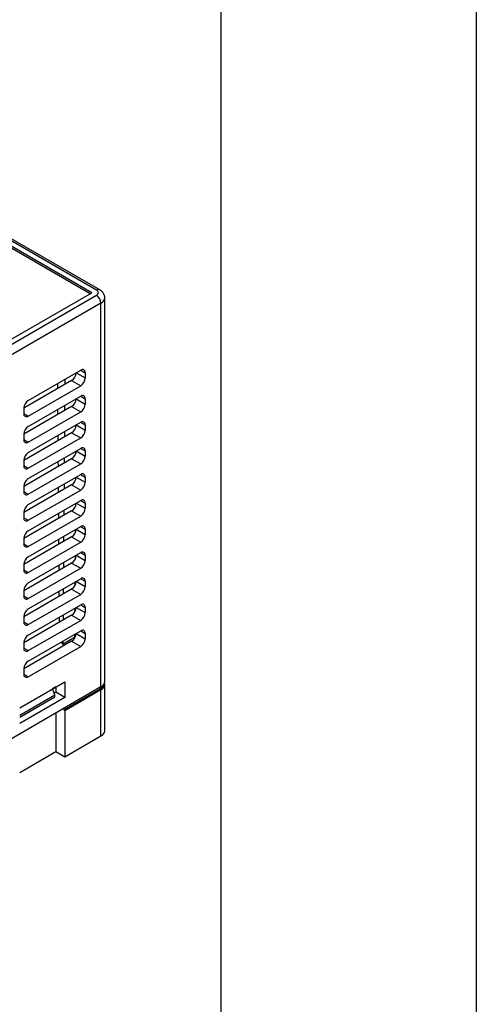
# Model space of a CAD drawing. Header units: millimetres. Extents: x 0 to 594, y 0 to 420.
# Tile 35 of 36: x 558 to 594, y 288 to 365. Entities that reach past the tile are written whole.
import ezdxf

# ---------------------------------------------------------------- set-up
doc = ezdxf.new("R2010")
doc.units = ezdxf.units.MM

msp = doc.modelspace()

# ---------------------------------------------------------------- linework, layer by layer
for p, q in [((563.9159, 343.9257), (529.8334, 363.6011)), ((563.7674, 343.8399), (529.8334, 363.4296)), ((564.2695, 344.1298), (530.1869, 363.8052)), ((564.5195, 344.1545), (530.4369, 363.83)), ((531.7426, 325.3524), (563.9159, 343.9257)), ((532.0961, 325.1483), (564.2695, 343.7216)), ((564.623, 343.1092), (532.4497, 324.5359)), ((564.623, 313.0605), (564.623, 343.1092)), ((564.9159, 313.4687), (564.9159, 343.5174)), ((558.9308, 335.4955), (563.032, 337.8631)), ((563.032, 337.863), (563.3856, 337.6589)), ((562.3249, 337.0465), (558.5773, 334.883)), ((561.8158, 336.7526), (561.8189, 337.1628)), ((562.3249, 337.0465), (563.032, 336.6383)), ((562.6785, 337.6588), (562.6785, 337.659)), ((562.6785, 337.6588), (563.3856, 337.2506)), ((563.3856, 337.6589), (563.3856, 337.2506)), ((558.9308, 334.2707), (563.032, 336.6383)), ((561.2099, 336.8112), (561.213, 336.4045)), ((558.9308, 333.4541), (563.032, 335.8217)), ((562.6785, 335.6175), (562.6785, 335.6176)), ((562.6785, 335.6175), (563.3856, 335.2093)), ((563.032, 335.8217), (563.3856, 335.6176)), ((563.3856, 335.6176), (563.3856, 335.2093)), ((562.3249, 335.0051), (558.5773, 332.8416)), ((558.5773, 334.8831), (558.5773, 334.4748)), ((558.9308, 332.2293), (563.032, 334.5969)), ((561.2252, 334.7786), (561.2283, 334.372)), ((561.8003, 334.7022), (561.8034, 335.1124)), ((562.3249, 335.0051), (563.032, 334.5969)), ((558.5773, 334.4748), (558.9308, 334.2707)), ((558.9308, 331.4128), (563.032, 333.7804)), ((561.7847, 332.6519), (561.7878, 333.0621)), ((562.6717, 333.5723), (562.6711, 333.4886)), ((562.6785, 333.5761), (562.6785, 333.5763)), ((562.6785, 333.5761), (563.3856, 333.1679)), ((563.032, 333.7803), (563.3856, 333.5762)), ((563.3856, 333.5762), (563.3856, 333.1679)), ((562.3249, 332.9638), (558.5773, 330.8003)), ((558.5773, 332.8418), (558.5773, 332.4335)), ((558.5773, 332.4334), (558.9308, 332.2293)), ((558.9308, 330.188), (563.032, 332.5556)), ((561.2405, 332.7461), (561.2435, 332.3395)), ((562.3249, 332.9638), (563.032, 332.5556)), ((558.9308, 329.3714), (563.032, 331.739)), ((562.6561, 331.522), (562.655, 331.375)), ((562.6785, 331.5348), (562.6785, 331.5349)), ((562.6785, 331.5348), (563.3856, 331.1266)), ((563.032, 331.739), (563.3856, 331.5348)), ((563.3856, 331.5348), (563.3856, 331.1266)), ((562.3249, 330.9224), (558.5773, 328.7589)), ((558.5773, 330.8004), (558.5773, 330.3921)), ((561.7691, 330.6016), (561.7723, 331.0118)), ((562.3249, 330.9224), (563.032, 330.5142)), ((558.5773, 330.3921), (558.9308, 330.188)), ((558.9308, 328.1466), (563.032, 330.5142)), ((561.2558, 330.7136), (561.2588, 330.307)), ((558.9308, 327.3301), (563.032, 329.6977)), ((562.6406, 329.4717), (562.6391, 329.2835)), ((562.6785, 329.4934), (562.6785, 329.4936)), ((562.6785, 329.4934), (563.3856, 329.0852)), ((563.032, 329.6976), (563.3856, 329.4935)), ((563.3856, 329.4935), (563.3856, 329.0852)), ((562.3249, 328.8811), (558.5773, 326.7176)), ((558.5773, 328.7591), (558.5773, 328.3508)), ((558.9308, 326.1053), (563.032, 328.4729)), ((561.2711, 328.6811), (561.2741, 328.2744)), ((561.7536, 328.5512), (561.7567, 328.9614)), ((562.3249, 328.8811), (563.032, 328.4729)), ((558.5773, 328.3507), (558.9308, 328.1466)), ((558.9308, 325.2887), (563.032, 327.6563)), ((563.032, 327.6563), (563.3856, 327.4521)), ((561.738, 326.5009), (561.7411, 326.9111)), ((562.625, 327.4213), (562.6233, 327.2013)), ((562.6785, 327.4521), (562.6785, 327.4522)), ((562.6785, 327.4521), (563.3856, 327.0439)), ((563.3856, 327.4521), (563.3856, 327.0439)), ((562.3249, 326.8397), (558.5773, 324.6762)), ((558.5773, 326.7177), (558.5773, 326.3094)), ((558.5773, 326.3094), (558.9308, 326.1053)), ((558.9308, 324.0639), (563.032, 326.4315)), ((561.2864, 326.6486), (561.2894, 326.2419)), ((562.3249, 326.8397), (563.032, 326.4315)), ((558.9308, 323.2474), (563.032, 325.615)), ((562.6095, 325.371), (562.6076, 325.1245)), ((562.6785, 325.4107), (562.6785, 325.4109)), ((562.6785, 325.4107), (563.3856, 325.0025)), ((563.032, 325.6149), (563.3856, 325.4108)), ((563.3856, 325.4108), (563.3856, 325.0025)), ((562.3249, 324.7984), (558.5773, 322.6349)), ((558.5773, 324.6764), (558.5773, 324.2681)), ((561.3017, 324.616), (561.3047, 324.2094)), ((561.7225, 324.4505), (561.7256, 324.8607)), ((562.3249, 324.7984), (563.032, 324.3901)), ((558.5773, 324.268), (558.9308, 324.0639)), ((558.9308, 322.0226), (563.032, 324.3901)), ((558.9308, 321.206), (563.032, 323.5736)), ((562.5939, 323.3207), (562.5918, 323.0516)), ((562.6785, 323.3694), (562.6785, 323.3695)), ((562.6785, 323.3694), (563.3856, 322.9612)), ((563.032, 323.5736), (563.3856, 323.3694)), ((563.3856, 323.3694), (563.3856, 322.9612)), ((562.3249, 322.757), (558.5773, 320.5935)), ((558.5773, 322.635), (558.5773, 322.2267)), ((558.9308, 319.9812), (563.032, 322.3488)), ((561.317, 322.5835), (561.32, 322.1769)), ((561.7069, 322.4002), (561.71, 322.8104)), ((562.3249, 322.757), (563.032, 322.3488)), ((558.5773, 322.2267), (558.9308, 322.0226)), ((558.9308, 319.1647), (563.032, 321.5323)), ((563.032, 321.5322), (563.3856, 321.3281)), ((562.3249, 320.7156), (558.5773, 318.5522)), ((561.6913, 320.3499), (561.6944, 320.7601)), ((562.3249, 320.7156), (563.032, 320.3074)), ((562.5783, 321.2703), (562.5761, 320.9816)), ((562.6785, 321.328), (562.6785, 321.3282)), ((562.6785, 321.328), (563.3856, 320.9198)), ((563.3856, 321.3281), (563.3856, 320.9198)), ((558.5773, 320.5937), (558.5773, 320.1854)), ((558.5773, 320.1853), (558.9308, 319.9812)), ((558.9308, 317.9399), (563.032, 320.3074)), ((561.3322, 320.551), (561.3353, 320.1443)), ((558.9308, 317.1233), (563.032, 319.4909)), ((562.5628, 319.22), (562.5604, 318.914)), ((562.6785, 319.2867), (562.6785, 319.2868)), ((562.6785, 319.2867), (563.3856, 318.8785)), ((563.032, 319.4909), (563.3856, 319.2867)), ((563.3856, 319.2867), (563.3856, 318.8785)), ((562.3249, 318.6743), (558.5773, 316.5108)), ((558.5773, 318.5523), (558.5773, 318.144)), ((561.3475, 318.5185), (561.3506, 318.1118)), ((561.6758, 318.2995), (561.6789, 318.7097)), ((562.3249, 318.6743), (563.032, 318.2661)), ((558.5773, 318.144), (558.9308, 317.9399)), ((558.9308, 315.8985), (563.032, 318.2661)), ((558.9308, 315.082), (563.032, 317.4496)), ((561.6617, 316.4441), (562.5456, 316.9544)), ((562.5472, 317.1697), (562.5456, 316.9544)), ((562.6785, 317.2453), (562.6785, 317.2454)), ((562.6785, 317.2453), (563.3856, 316.8371)), ((563.032, 317.4495), (563.3856, 317.2454)), ((563.3856, 317.2454), (563.3856, 316.8371)), ((562.3249, 316.6329), (558.5773, 314.4695)), ((558.5773, 316.5109), (558.5773, 316.1027)), ((558.5773, 316.1026), (558.9308, 315.8985)), ((558.9308, 313.8572), (563.032, 316.2247)), ((561.476, 316.5513), (561.6617, 316.4441)), ((561.6532, 316.2451), (561.6532, 316.449)), ((561.6617, 316.4441), (561.6633, 316.6594)), ((562.3249, 316.6329), (563.032, 316.2247)), ((558.5773, 314.4696), (558.5773, 314.0613)), ((558.5773, 314.0613), (558.9308, 313.8572)), ((564.623, 313.0605), (532.4497, 294.4872)), ((558.2591, 311.428), (561.7946, 313.469)), ((561.0875, 313.0607), (560.8368, 312.916)), ((561.0875, 313.0608), (561.0875, 312.6524)), ((561.7946, 313.469), (561.7946, 312.2442)), ((564.5523, 312.8972), (564.5523, 313.0197)), ((564.9159, 309.631), (564.9159, 313.2646)), ((558.2591, 310.8564), (561.0168, 312.4483)), ((558.2591, 310.693), (561.0168, 312.285)), ((561.7946, 312.2442), (558.2591, 310.2032)), ((561.0168, 312.4483), (560.8368, 312.9161)), ((561.0875, 312.6524), (560.9654, 312.5819)), ((561.0168, 312.285), (561.0168, 312.4483)), ((561.7946, 312.2442), (561.0875, 312.6524)), ((561.7239, 311.2644), (564.5523, 312.8972)), ((561.7946, 311.2235), (564.623, 312.8564)), ((564.623, 309.2228), (564.623, 312.8564)), ((561.0875, 311.0195), (561.0875, 307.9981)), ((561.7239, 311.3869), (561.7239, 311.2644)), ((561.7239, 311.2644), (561.7946, 311.2235)), ((561.7946, 311.2235), (561.7946, 307.5899)), ((561.7946, 307.5899), (564.623, 309.2228)), ((558.2591, 306.3653), (561.0875, 307.9981)), ((561.0875, 307.9981), (561.7946, 307.5899))]:
    msp.add_line(p, q)
at = {"color": 6}
msp.add_lwpolyline([(0, 420), (594, 420), (594, 0), (0, 0)], close=True, dxfattribs=at)
at = {"color": 4}
msp.add_lwpolyline([(20, 400), (574, 400), (574, 20), (20, 20)], close=True, dxfattribs=at)
for centre, radius, start, end in [((564.4147, 343.9374), 0.2411, 64.239755, 127.051145), ((564.192, 343.9257), 0.2183, 290.783612, 69.216757), ((563.8554, 343.0743), 0.7684, 2.605389, 57.39455), ((564.4253, 343.5601), 0.4923, 293.679996, 355.239062), ((563.1701, 337.6939), 0.2184, 350.786242, 129.203191), ((561.9109, 337.6938), 0.7684, 302.605469, 357.394439), ((562.618, 337.2856), 0.7684, 302.605469, 357.394439), ((559.3449, 334.8482), 0.7684, 122.605632, 177.394306), ((561.9109, 335.6524), 0.7684, 302.605538, 357.3944), ((563.1701, 335.6525), 0.2184, 350.786211, 129.203222), ((562.618, 335.2442), 0.7684, 302.605538, 357.3944), ((558.7928, 334.4399), 0.2184, 170.786317, 309.203208), ((563.1701, 333.6112), 0.2184, 350.786211, 129.203222), ((559.3449, 332.8068), 0.7684, 122.605618, 177.39432), ((561.9109, 333.6111), 0.7684, 302.605521, 357.39441), ((562.618, 333.2029), 0.7684, 302.605521, 357.39441), ((558.7928, 332.3985), 0.2184, 170.786369, 309.203064), ((561.9109, 331.5697), 0.7684, 302.605517, 357.394415), ((563.1701, 331.5698), 0.2184, 350.786184, 129.203261), ((559.3449, 330.7655), 0.7684, 122.605618, 177.39432), ((562.618, 331.1615), 0.7684, 302.605517, 357.394415), ((558.7928, 330.3572), 0.2184, 170.786356, 309.2031), ((559.3449, 328.7241), 0.7684, 122.605599, 177.394335), ((561.9109, 329.5284), 0.7684, 302.605531, 357.394407), ((563.1701, 329.5285), 0.2184, 350.786201, 129.203279), ((562.618, 329.1202), 0.7684, 302.605531, 357.394407), ((558.7928, 328.3158), 0.2184, 170.786345, 309.203106), ((563.1701, 327.4871), 0.2184, 350.786159, 129.203367), ((559.3449, 326.6828), 0.7684, 122.605593, 177.39433), ((561.9109, 327.487), 0.7684, 302.605538, 357.3944), ((562.618, 327.0788), 0.7684, 302.605538, 357.3944), ((558.7928, 326.2745), 0.2184, 170.786354, 309.20308), ((561.9109, 325.4457), 0.7684, 302.605536, 357.394433), ((563.1701, 325.4458), 0.2184, 350.786159, 129.203367), ((559.3449, 324.6414), 0.7684, 122.605549, 177.394358), ((562.618, 325.0375), 0.7684, 302.605536, 357.394433), ((558.7928, 324.2331), 0.2184, 170.786369, 309.203064), ((559.3449, 322.6001), 0.7684, 122.605549, 177.394358), ((561.9109, 323.4043), 0.7684, 302.605524, 357.394414), ((563.1701, 323.4044), 0.2184, 350.786242, 129.203191), ((562.618, 322.9961), 0.7684, 302.605524, 357.394414), ((558.7928, 322.1918), 0.2184, 170.786287, 309.203053), ((563.1701, 321.363), 0.2184, 350.786179, 129.203254), ((559.3449, 320.5587), 0.7684, 122.605632, 177.394306), ((561.9109, 321.363), 0.7684, 302.605552, 357.394386), ((562.618, 320.9547), 0.7684, 302.605552, 357.394386), ((558.7928, 320.1504), 0.2184, 170.786338, 309.203095), ((561.9109, 319.3216), 0.7684, 302.605524, 357.394414), ((563.1701, 319.3217), 0.2184, 350.786138, 129.20348), ((559.3449, 318.5174), 0.7684, 122.605604, 177.394334), ((562.618, 318.9134), 0.7684, 302.605524, 357.394414), ((558.7928, 318.1091), 0.2184, 170.786401, 309.203032), ((559.3449, 316.476), 0.7684, 122.605494, 177.394383), ((561.9109, 317.2802), 0.7684, 302.605425, 357.394451), ((563.1701, 317.2803), 0.2184, 350.78628, 129.203338), ((558.7928, 316.0677), 0.2184, 170.786338, 309.203095), ((562.618, 316.872), 0.7684, 302.605425, 357.394451), ((559.3449, 314.4347), 0.7684, 122.605562, 177.394314), ((558.7928, 314.0264), 0.2184, 170.786313, 309.203305), ((564.3505, 313.3272), 0.4751, 295.144226, 345.906362), ((564.4155, 313.5186), 0.5029, 294.374748, 354.305172), ((564.4586, 313.2761), 0.4508, 291.397359, 11.587983), ((564.4155, 309.6809), 0.5029, 294.374748, 354.305172)]:
    msp.add_arc(centre, radius, start, end)
msp.add_open_spline([(564.9082, 343.5197), (564.9103, 343.5418), (564.9199, 343.6395), (564.8606, 343.8059), (564.7414, 343.9891), (564.6157, 344.0964), (564.5364, 344.1443), (564.5195, 344.1545)], degree=3, knots=[0, 0, 0, 0, 0.08421815, 0.37378946, 0.64677469, 0.92438329, 1, 1, 1, 1])

doc.saveas('drawing.dxf')
